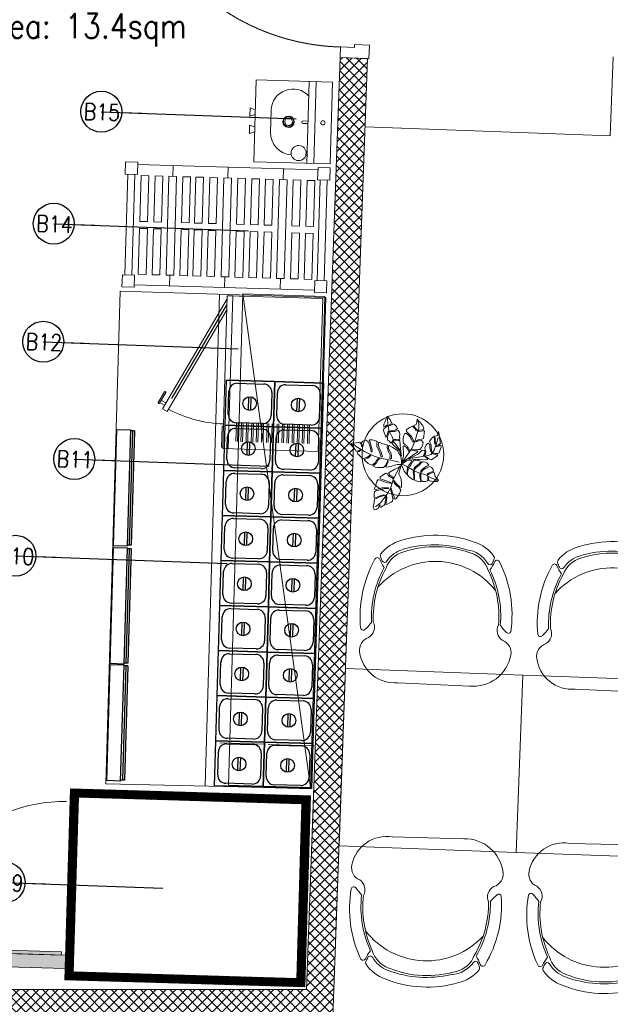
# Model space of a CAD drawing. Header units: millimetres. Extents: x 297264 to 416219, y -77299 to -23696.
# Tile 156 of 187: x 344936 to 347102, y -30999 to -27393. Entities that reach past the tile are written whole.
import ezdxf

# ---------------------------------------------------------------- set-up
doc = ezdxf.new("R2010")
doc.units = ezdxf.units.MM
doc.header["$LTSCALE"] = 2.5
for name, pattern in [('DASHDOT2', [0.5, 0.25, -0.125, 0, -0.125]), ('DASHED', [19.05, 12.7, -6.35]), ('HIDDEN2 IDS', [1.666875, 1.11125, -0.555625])]:
    doc.linetypes.add(name, pattern=pattern)
for name, color, linetype, lineweight in [('A-WALL', 7, 'Continuous', 30), ('CKD Equipments', 252, 'Continuous', 0), ('ELEVATION 1', 143, 'Continuous', 18), ('ELEVATION 3', 23, 'Continuous', 13), ('ELEVATION 4', 157, 'Continuous', 9), ('Equipments CKD', 252, 'Continuous', 0), ('FURNITURES', 30, 'Continuous', 15), ('HATCH LIGHT', 250, 'Continuous', 0), ('HATCH MEDIUM', 251, 'Continuous', 5), ('K Equipment', 30, 'Continuous', 9), ('ROOM TEXT', 7, 'Continuous', 5), ('TREES', 55, 'Continuous', 5)]:
    doc.layers.add(name, color=color, linetype=linetype, lineweight=lineweight)
for name, color, linetype in [('EQUI.', 4, 'Continuous'), ('FAINTEQUIP', 253, 'Continuous'), ('kitchen equip1', 8, 'Continuous')]:
    doc.layers.add(name, color=color, linetype=linetype)
doc.styles.add('MTEXT', font='romans.shx', dxfattribs={"width": 0.85})
doc.styles.get("Standard").update_dxf_attribs({"font": 'GOTHIC.TTF'})
doc.dimstyles.new('AJKD_30', dxfattribs={"dimscale": 30, "dimtxt": 2, "dimasz": 1, "dimexe": 0.8, "dimexo": 0.8, "dimgap": 0.5, "dimtad": 1, "dimdec": 0, "dimzin": 0, "dimdsep": 46, "dimtxsty": 'Standard', "dimblk": 'ARCHTICK', "dimcen": 0.125, "dimclrd": 251, "dimclre": 251, "dimclrt": 42, "dimadec": 0, "dimazin": 0, "dimtfac": 1, "dimtdec": 0, "dimtix": 1, "dimtmove": 0, "dimatfit": 3, "dimfxl": 1, "dimtolj": 1, "dimtzin": 0, "dimarcsym": 1})

# ---------------------------------------------------------------- blocks, each defined once
blk = doc.blocks.new('*U86')
h = blk.add_hatch(color=252)
h.paths.add_polyline_path([(-0.0025, 0.0153, 0.724863), (-0.0025, 0), (-0.0025, -0.036), (-0.0005, -0.036), (-0.0005, -0.0004, 1.209796)])
h.paths.add_polyline_path([(-0.006, 0.0076, -1), (0.006, 0.0076, -1)], flags=16)
blk.add_hatch(color=252).paths.add_polyline_path([(0.0076, 0.0101, -0.06361), (0.008, 0.0081), (0.0436, 0.0081), (0.0436, 0.0101)])
blk.add_lwpolyline([(-0.0025, 0.0153, 0.723917), (-0.0025, 0), (-0.0025, -0.036), (-0.0005, -0.036), (-0.0005, -0.0004, 1.209796), (-0.0025, 0.0153)], format="xyb")
blk.add_lwpolyline([(0.008, 0.0081), (0.0436, 0.0081), (0.0436, 0.0101), (0.0076, 0.0101)])
blk.add_circle((0, 0.0076), 0.00604)
blk = doc.blocks.new('*U96')
at = {"true_color": 0xffffff}
h = blk.add_hatch(color=7, dxfattribs=at)
h.dxf.hatch_style = 1
h.paths.add_polyline_path([(-47.5, -8.5), (-47.5, -822), (-97.5, -822), (-97.5, -8.5)])
for points in [[(-850, 51), (-850, 105), (-900, 105), (-900, 0), (-861, 0), (-861, 51), (-850, 51)], [(-50, 51), (-50, 105), (0, 105), (0, 0), (-39, 0), (-39, 51), (-50, 51)]]:
    blk.add_lwpolyline(points)
blk.add_lwpolyline([(-47.5, -8.5), (-47.5, -822), (-97.5, -822), (-97.5, -8.5)], close=True)
at = {"color": 8, "linetype": 'HIDDEN2 IDS', "ltscale": 0.5}
blk.add_arc((-47.5, -8.5), 813.5, 179.4693, 269.9985, dxfattribs=at)
at = {"xscale": 1000, "yscale": 1000, "zscale": 1000, "rotation": 180}
blk.add_blockref('*U86', (-39.5, -0.4), dxfattribs=at)
blk = doc.blocks.new('04P-CH~1')
blk.add_line((-0.6031, 0.6002), (-0.3259, 0.597))
for centre, radius, start, end in [((-0.6123, 0.4516), 0.1489, 86.4583, 170.8444), ((-0.3081, 0.4618), 0.1363, 9.1324, 97.5079), ((-0.7092, 0.4672), 0.0508, 170.8444, 251.0023), ((-0.2234, 0.474), 0.0508, 290.5941, 10.752), ((-0.7491, 0.3792), 0.0464, 334.7034, 59.6721), ((-0.181, 0.3871), 0.0464, 121.9243, 206.893), ((-0.3026, 0.3344), 0.456, 173.9296, 208.6243), ((-0.7462, 0.3807), 0.01, 46.5664, 168.9611), ((-0.9103, 0.2073), 0.2488, 38.0132, 46.5664), ((-0.6261, 0.3299), 0.456, 332.972, 7.6668), ((-0.0151, 0.2198), 0.2488, 135.03, 143.5831), ((-0.184, 0.3885), 0.01, 12.6352, 135.03), ((-0.3125, 0.3391), 0.4025, 176.9457, 208.3688), ((-0.3123, 0.339), 0.3954, 177.0537, 208.5232), ((-0.6165, 0.3348), 0.3954, 333.0732, 4.5427), ((-0.6164, 0.3348), 0.4025, 333.2275, 4.6507), ((-0.465, 0.421), 0.2985, 220.6848, 320.3883), ((-0.3595, 0.1854), 0.1, 286.8249, 342.7306), ((-0.3704, 0.0659), 0.1433, 23.0638, 37.7094), ((-0.6935, 0.1195), 0.01, 200.826, 338.5326), ((-0.5509, 0.0634), 0.1433, 143.887, 158.5326), ((-0.5509, 0.0634), 0.1371, 154.5721, 162.6985), ((-0.6657, 0.118), 0.01, 32.6756, 154.5721), ((-0.5651, 0.1825), 0.1, 198.8658, 254.7715), ((-0.5651, 0.1825), 0.1095, 212.6756, 265.1902), ((-0.3595, 0.1854), 0.1095, 286.8249, 328.9208), ((-0.2571, 0.1237), 0.01, 27.0243, 148.9208), ((-0.3704, 0.0659), 0.1371, 18.8979, 27.0243), ((-0.2294, 0.126), 0.01, 203.0638, 340.7704), ((-0.6722, 0.1012), 0.01, 162.6985, 217.1873), ((-0.5651, 0.1825), 0.1445, 217.1873, 254.7715), ((-0.4661, 0.4573), 0.3918, 251.3562, 290.2402), ((-0.4624, 0.4792), 0.4208, 254.8305, 288.6631), ((-0.3595, 0.1854), 0.1445, 286.8249, 324.409), ((-0.2501, 0.1071), 0.01, 324.409, 18.8979), ((-0.4661, 0.456), 0.435, 251.649, 289.9474), ((-0.5751, 0.0635), 0.01, 75.1708, 85.1902)]:
    blk.add_arc(centre, radius, start, end)
blk = doc.blocks.new('Table chair 1')
at = {"layer": 'FURNITURES'}
blk.add_lwpolyline([(-325, 325), (-325, -325), (325, -325), (325, 325)], close=True, dxfattribs=at)
at = {"layer": 'FURNITURES', "xscale": 946.5666576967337, "yscale": 946.5666576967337, "zscale": 946.5666576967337, "rotation": 180}
blk.add_blockref('04P-CH~1', (-439.7, 845.5), dxfattribs=at)
at = {"layer": 'FURNITURES', "xscale": -946.5666576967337, "yscale": 946.5666576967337, "zscale": 946.5666576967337}
blk.add_blockref('04P-CH~1', (-439.7, -850), dxfattribs=at)
blk = doc.blocks.new('sdfvx')
at = {"layer": 'TREES'}
for p, q in [((2.9, 3.2), (23.7, -7.5)), ((23.7, -7.5), (56.9, -26.3)), ((56.9, -26.3), (77.7, -35.4)), ((77.7, -35.4), (104.4, -43.9)), ((104.4, -43.9), (135.7, -59.1)), ((135.7, -59.1), (160.2, -69.7))]:
    blk.add_line(p, q, dxfattribs=at)
for points in [[(-1.3, 38.9), (-10.2, 63.8), (-20.1, 72.7), (-38.5, 89.1), (-41, 94.8), (-40, 99.2), (-37.3, 106.3), (-39.7, 109.6), (-43.8, 101.4), (-47.3, 97), (-51.7, 101.3), (-56.3, 106.6), (-63.8, 112.6), (-64.3, 123), (-61.4, 131.8), (-57.4, 142.4), (-57.9, 150.7), (-62.5, 147.3), (-63.1, 140.3), (-66.7, 129.6), (-69.9, 124.7), (-73, 128.9), (-76.7, 141), (-81.1, 153.7), (-79.6, 161.3), (-71, 168.8), (-62.4, 177.1), (-67.7, 177.4), (-73.1, 171.6), (-80.7, 171), (-79.9, 182.5), (-74.7, 195), (-69.7, 206.8), (-65.6, 218.2), (-52.1, 202.6), (-49.2, 193.9), (-45.2, 189.6), (-48.3, 182.9), (-55.8, 179.5), (-58.2, 174.4), (-51.6, 177.2), (-43.2, 180.6), (-40.1, 184.7), (-32.8, 180.7), (-24.7, 173.7), (-18.8, 162.9), (-29.3, 155.8), (-42, 154.3), (-50.9, 153), (-51.1, 148.9), (-42.3, 149.3), (-31.9, 149.5), (-21.4, 153), (-15.1, 153.7), (-10, 145.9), (-8.3, 134.5), (-9.4, 127.2), (-7.5, 117.4), (-13.9, 112.9), (-26.6, 113.9), (-32.9, 113.6), (-33, 110.2), (-27.1, 110.6), (-14, 109.2), (-8.2, 109.6), (-7.2, 90.4), (-5.9, 70.7), (-1.8, 49.8)], [(165.3, 149.4), (168, 135.7), (170.3, 123.2), (173.6, 104), (174.2, 97.3), (162.8, 88.9), (155.4, 86.4), (153.3, 82.6), (157.9, 82.5), (165.2, 84.5), (171.4, 88.6), (176.4, 87.9), (177.7, 79.6), (174, 71.6), (168.5, 54.1), (162.5, 51.5), (150.8, 51.1), (141, 53.5), (137.8, 52), (142, 49.8), (155.1, 45.4), (163, 44.3), (161, 40.6), (154.2, 36), (144.2, 29.8), (134.1, 22.7), (122.5, 26.3), (113, 34.8), (105.2, 36.9), (109.2, 32.8), (116.2, 28.3), (115.5, 23.8), (108.8, 23.2), (87.1, 23.3), (50.4, 25.6), (31.9, 26.7), (52.7, 37.4), (75.6, 49.3), (91.7, 66.2), (103.1, 64), (104.3, 54.8), (97.8, 41.5), (99.6, 39.8), (106.4, 48.4), (109, 59.7), (105.8, 69.2), (104.5, 77.5), (110, 87.8), (118, 97.8), (126.8, 91.5), (127.1, 76.3), (130.8, 60.1), (135.3, 55.9), (133.8, 66.7), (132, 78.6), (132.6, 89.7), (128.7, 98.3), (124.6, 105), (130.5, 114.2), (137.8, 122.3), (142.4, 126.7), (147.2, 117.4), (147.2, 99.7), (150.4, 90.6), (152.3, 96.9), (151.2, 113.8), (150.3, 121.5), (146.8, 129.1), (156.6, 130.2), (161.3, 131.1)], [(-226.4, 96.3), (-222.5, 90.6), (-218.1, 84.3), (-214.3, 76.7), (-209.3, 68.5), (-205.8, 62.3), (-199.3, 61.8), (-192.5, 63.4), (-185, 69.4), (-184.2, 65.8), (-190.2, 60.5), (-199.7, 59.2), (-200.3, 54.9), (-197, 50), (-189, 41.8), (-182.1, 34.7), (-173.8, 27.7), (-164.1, 30.8), (-154.9, 33.8), (-148, 39), (-141.9, 44.3), (-137.8, 41.9), (-144.9, 35.5), (-151.8, 30.7), (-159.8, 27.1), (-164.9, 25.1), (-168.4, 22.1), (-163.4, 17.4), (-150.9, 6.4), (-141, 1.5), (-132.1, -0.7), (-118.9, 8.4), (-112.5, 19.4), (-103.6, 28.7), (-97.7, 26.9), (-106.5, 20.7), (-112, 10.1), (-119.2, 2.7), (-124.9, -2.6), (-124.6, -7.1), (-118.5, -10.1), (-108.5, -11.6), (-96.6, -11.5), (-81.3, -12), (-74.5, -4.6), (-66.8, 9.3), (-62, 21.4), (-59.9, 14.5), (-66.7, 0.5), (-70.1, -4.8), (-71.8, -7.6), (-70, -10.1), (-59.2, -8.5), (-44.6, -5.3), (-36.4, -3.4), (-25.8, -0.1), (-18.2, 1), (-0.1, 1), (-1.3, 14.4), (-2.3, 32.1), (-6.4, 42.9), (-13, 52.6), (-16.8, 62.8), (-27.5, 71), (-39.3, 77.5), (-56.6, 86.2), (-59.3, 82.6), (-58.7, 71.5), (-53.1, 61.5), (-47.6, 50.5), (-45.4, 38.3), (-46.3, 28.8), (-49.6, 27.5), (-52.7, 30.6), (-50.9, 43.1), (-57.1, 55.4), (-61.2, 63.5), (-64.8, 78.1), (-64.2, 88.6), (-76.4, 92.5), (-88.6, 96.5), (-100.7, 101.3), (-104.7, 97.9), (-104.8, 90.9), (-99.2, 72), (-94.2, 60.8), (-90.2, 51.4), (-86.5, 37.2), (-91.3, 34.8), (-97.1, 49.7), (-102.7, 65.5), (-110.9, 82.1), (-111.5, 93.2), (-109.9, 101.8), (-113.6, 106.3), (-126.6, 110.8), (-132.6, 112.5), (-142.2, 112.6), (-145.3, 109.5), (-141.2, 101.4), (-139, 88.8), (-133.4, 73), (-132.6, 63.2), (-133.4, 57.6), (-136.8, 58.5), (-138.6, 67.1), (-142, 80.4), (-145.6, 95), (-151.7, 105.1), (-161.5, 110.5), (-166.9, 109.5), (-174.9, 105.8), (-180.3, 99.1), (-175.7, 85.2), (-179.4, 80.5), (-180.9, 88.6), (-184.6, 96.6), (-187.4, 101.9), (-194.7, 99.9), (-204.5, 99.1), (-210.9, 97.3), (-219.5, 99)], [(165.1, -71.2), (159.6, -74.1), (154.6, -75.3), (145.4, -74.3), (134.4, -73), (125.4, -72.4), (121.2, -68.6), (120.5, -61.7), (119.5, -53.5), (116.4, -52.4), (117.8, -58.4), (118, -66.2), (116.4, -72.4), (113.3, -73.9), (106.1, -74.4), (99.3, -75.4), (93.8, -75.2), (87.5, -69.5), (86.7, -57.8), (86.1, -48.1), (85.7, -40), (81.7, -40.7), (82.2, -53), (84, -64.8), (85.6, -72.1), (86, -76), (83.9, -76.7), (74, -74.3), (65.6, -71.8), (57.6, -69.4), (58.1, -59.2), (57.7, -46.3), (56.1, -35.4), (56.3, -29.3), (53.9, -26.1), (52.1, -29.7), (53, -40.8), (55.2, -50.7), (54.8, -59.7), (51.1, -67.5), (47, -64.7), (41.7, -59.4), (33.7, -54.4), (25.8, -46.5), (26, -34.3), (29.2, -20.6), (28.5, -12.1), (25.8, -15.3), (24.9, -21.9), (24.1, -31.8), (23, -37.1), (23.3, -41.6), (20.5, -41.2), (16.6, -36.5), (11.4, -28), (8.7, -20.2), (4, -10.5), (0, 0), (6.9, 7.7), (15.7, 13.2), (22, 18.4), (29.3, 20.6), (39.7, 20.7), (46, 17.5), (43.2, 11.8), (36.5, 3.4), (32.2, -2.1), (31.3, -6.4), (37.3, -7.3), (41.9, -1.5), (48.6, 13.3), (52.7, 19.4), (56.9, 21.7), (65.2, 21.5), (75, 20.1), (81.5, 18.5), (84.9, 12.6), (78.6, 5.1), (66, -4.3), (57.2, -11.8), (54.6, -18.8), (56.7, -22), (62.7, -14.2), (71.1, -7.3), (79.6, -1.5), (86.6, 6.9), (92, 13.2), (97.6, 14), (106.7, 12), (113.3, 8.8), (122.3, -2.1), (113.4, -6), (97.1, -16.5), (89.3, -23.5), (85.4, -28.4), (84.1, -33.3), (89, -32.7), (94.3, -24.8), (105.1, -16.7), (114.6, -13.3), (125.3, -8), (133, -10.7), (138.6, -16.4), (142.1, -21.4), (143.2, -27.9), (131.4, -33), (120.9, -37), (114.1, -41.5), (116.9, -44.5), (124.5, -40.7), (132, -37.9), (142.5, -32.1), (145.8, -33.8), (147.3, -38.9), (151, -51.6), (157.4, -60.3), (163.3, -68.5)], [(-123.3, -201.7), (-115.2, -199.8), (-109.7, -197.5), (-103.9, -193.6), (-101.9, -186.6), (-99.6, -177.6), (-96.6, -178.6), (-97.7, -186.2), (-96.2, -190.1), (-93, -189.5), (-86.1, -185.3), (-79.5, -182.6), (-75.7, -177.9), (-74, -166.3), (-71.8, -151), (-70.6, -142.4), (-67.8, -140.7), (-66.9, -145.5), (-68.2, -160.6), (-71.6, -175.8), (-68.4, -178.3), (-59.5, -173.5), (-52.9, -170.8), (-46.7, -167.6), (-41.8, -162.6), (-39.4, -153.1), (-41.9, -137.7), (-45.2, -124.7), (-50, -111.1), (-48.8, -106), (-45.6, -109.1), (-43.5, -116.7), (-39.5, -128.1), (-33.8, -143), (-33.6, -152.9), (-25.7, -152.5), (-17.5, -141.2), (-13.6, -136), (-10.4, -128.2), (-3.8, -112.8), (-12.3, -100), (-21, -93.4), (-31.4, -83.1), (-34.5, -75.4), (-35.3, -70.1), (-32.1, -73.1), (-28, -81), (-18.3, -89.1), (-7.8, -99), (-2.4, -101.8), (-1.3, -97.3), (-1.1, -81.2), (-2.8, -64.4), (-6.2, -52), (-12.8, -40.1), (-11.6, -31.5), (-1.8, -3.3), (-15.6, -12.7), (-30.1, -19.5), (-56.8, -34.4), (-57, -36.5), (-52.4, -45.6), (-38.5, -56.1), (-36.4, -63.7), (-41.7, -60.3), (-56.4, -51.8), (-64.2, -39.6), (-70.3, -38.2), (-71, -37.8), (-73.4, -39.2), (-84.9, -46.4), (-93.4, -51.9), (-98.3, -56.9), (-95.6, -63), (-83.6, -66.8), (-70.3, -71.8), (-53.5, -77.8), (-46.3, -81.5), (-49.5, -82.1), (-63.3, -80.6), (-81.6, -74.3), (-99.8, -67.6), (-106.5, -67.1), (-111.7, -74.2), (-116.5, -89.6), (-120.7, -100.9), (-122.1, -110.6), (-110.6, -109.6), (-88.9, -103.4), (-71.2, -103.3), (-59.3, -103.5), (-60.4, -107.5), (-73.3, -106.7), (-86.6, -108.9), (-101.8, -113.5), (-115.1, -115.7), (-121.6, -121.5), (-122.8, -133.3), (-123.1, -146.2), (-109.4, -145.1), (-97.1, -139.1), (-81.9, -134.5), (-73.3, -135.7), (-83.6, -138.9), (-99.9, -143.8), (-113.4, -151.2), (-121.9, -152.6), (-124.2, -168.4), (-126.1, -181.6), (-127.3, -190.3), (-125.5, -195.2)]]:
    blk.add_lwpolyline(points, close=True, dxfattribs=at)
for points in [[(-7.7, 66.8), (-34.5, 102.6), (-43.2, 125.8), (-58.3, 156.2), (-62.1, 181.6), (-63.4, 210.4)], [(2.2, 10.2), (5, 26.5), (7.7, 41.8), (8.4, 57.4), (7.3, 73.8), (6.7, 84), (10.9, 85.4), (20.8, 79.9), (26.7, 71.5), (30.3, 61.8), (35.2, 64.2), (32.3, 72.2), (26.8, 83.1), (15.1, 89.8), (6.3, 99.2), (6.9, 110.2), (7.1, 121.9), (9.1, 132.2), (13.9, 141.1), (21, 141.1), (36.3, 127.8), (44, 114.5), (50.8, 101.9), (54.9, 105.9), (50.8, 116.1), (43.8, 127.2), (30.5, 140.8), (22.2, 149.5), (22.3, 157.1), (29.8, 163.6), (36.9, 167.7), (48.9, 173), (57.9, 165.2), (64.3, 153.6), (70.6, 151.7), (68.9, 157.5), (61, 166.2), (54, 173.3), (55.4, 176.1), (65.7, 181.2), (68.5, 193.5), (70.1, 204.9), (77.6, 196.7), (85.9, 187.4), (95.3, 175.5), (99.2, 163.8), (95.7, 157.2), (81.7, 155.2), (73.9, 153.2), (76.3, 148.9), (88.2, 150.7), (97, 152), (103.2, 153.1), (101.4, 140.7), (100.2, 128.7), (98.3, 118.9), (91.2, 115.3), (73.5, 112.3), (66.4, 108.3), (63.1, 103.2), (69.4, 104.8), (77, 108.3), (88.7, 108.6), (96.2, 101), (93.8, 87.6), (88.4, 78.3), (81.4, 68.2), (73.3, 68.3), (56, 67.8), (45, 68.4), (48.1, 65.4), (57.4, 63), (70.4, 62.2), (72.5, 59.3), (68.4, 55.4), (58.9, 49.1), (48.3, 42.1), (2.2, 10.2)], [(7.1, 16.6), (24.6, 42.9), (45.7, 73.3), (59.9, 105.2), (68.8, 135.8), (76.5, 164.5), (77.1, 183.1), (72.5, 197)], [(-11.4, 11.4), (-48.8, 21.2), (-90, 28.5), (-123.3, 39), (-167.1, 59.3), (-204.3, 81.9), (-215.3, 91.4)], [(49, 29.8), (74.4, 33.8), (106, 38.8), (132.5, 47.2), (145.5, 66.6), (156.7, 95.3), (163.7, 123.1)], [(-10.9, -12.4), (-38, -67.1), (-48.5, -100.9), (-65.4, -131.7), (-95.4, -170.4), (-117.8, -189)]]:
    blk.add_lwpolyline(points, dxfattribs=at)
for radius, start, end in [(74.1, 67.956, 75.265), (74.1, 51.3208, 54.2527), (74.1, 9.8228, 13.0821), (101.6, 19.2215, 20.0213), (101.6, 238.6692, 240.9865)]:
    blk.add_arc((2.6, 7.3), radius, start, end, dxfattribs=at)
blk = doc.blocks.new('A$C1A2613D3')
for p, q in [((138, 400.1, 0), (178.6, 400.1, 0)), ((146.6, 374.7, 0), (138, 400.1, 0)), ((169.9, 374.7, 0), (178.6, 400.1, 0)), ((262.5, 400.1, 0), (221.8, 400.1, 0)), ((230.5, 374.7, 0), (221.8, 400.1, 0)), ((253.8, 374.7, 0), (262.5, 400.1, 0)), ((400.4, 374.7, 0), (0, 374.7, 0)), ((0, 0, 0), (0, 374.7, 0)), ((400.4, 374.7, 0), (400.4, 0, 0)), ((145.3, 296.3, 0), (255.2, 296.3, 0)), ((0, 114.3, 0), (400.4, 114.3, 0)), ((193.9, 138.1, 0), (193.9, 114.3, 0)), ((206.6, 138.1, 0), (206.6, 114.3, 0)), ((341.6, 120.8, 0), (341.6, 114.3, 0)), ((361.9, 120.8, 0), (361.9, 114.3, 0)), ((400.4, 81, 0), (0, 81, 0)), ((400.4, 0, 0), (0, 0, 0))]:
    blk.add_line(p, q)
for centre, major_axis, start_param, end_param in [((145.3, 190.6, 0), (0, 105.7), -0.000003, 2.377352), ((255.2, 190.6, 0), (0, 105.7), 4.724874, 6.283193), ((200.2, 209.7, 0), (0, 28), 1.570827, 7.854012), ((200.2, 209.7, 0), (0, 25.4), 1.570763, 7.853948), ((200.2, 209.7, 0), (0, 18.8), 1.570847, 7.854032), ((351.8, 156.2, 0), (0, 36.8), 1.570763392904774, 7.85394870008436), ((200.2, 138.1, 0), (0, 6.35), 4.7121, 7.853692), ((200.2, 41.6, 0), (0, 10.2), 1.570756, 7.853941)]:
    blk.add_ellipse(centre, major_axis=major_axis, ratio=1, start_param=start_param, end_param=end_param)
blk = doc.blocks.new('A$C69A16929')
for p, q in [((-1.1, 458), (43.4, 458)), ((-1.1, 413.6), (-1.1, 458)), ((43.4, 458), (43.4, 413.6)), ((704.5, 449.3), (43.4, 449.3)), ((173.2, 410), (173.2, 449.3)), ((374.9, 410), (374.9, 449.3)), ((578.5, 410), (578.5, 449.3)), ((704.5, 458), (748.9, 458)), ((704.5, 413.6), (704.5, 458)), ((748.9, 458), (748.9, 413.6)), ((-1.1, 413.6), (43.4, 413.6)), ((8.4, 44.5), (8.4, 413.6)), ((33.8, 44.5), (33.8, 413.6)), ((85.8, 410), (57.4, 410)), ((57.4, 410), (57.4, 241.7)), ((85.8, 241.7), (85.8, 410)), ((136.6, 410), (108.2, 410)), ((108.2, 410), (108.2, 241.7)), ((136.6, 241.7), (136.6, 410)), ((159, 410), (159, 48)), ((159, 410), (187.3, 410)), ((187.3, 410), (187.3, 48)), ((209.8, 410), (238.2, 410)), ((209.8, 410), (209.8, 241.7)), ((238.2, 241.7), (238.2, 410)), ((286.2, 410), (257.8, 410)), ((257.8, 241.7), (257.8, 410)), ((286.2, 410), (286.2, 241.7)), ((308.6, 410), (337, 410)), ((308.6, 241.7), (308.6, 410)), ((337, 410), (337, 241.7)), ((360.7, 410), (360.7, 48)), ((360.7, 410), (389, 410)), ((389, 410), (389, 48)), ((411.9, 410), (440.3, 410)), ((411.9, 241.7), (411.9, 410)), ((440.3, 410), (440.3, 241.7)), ((462.7, 410), (491.1, 410)), ((462.7, 241.7), (462.7, 410)), ((491.1, 410), (491.1, 241.7)), ((513.5, 241.7), (513.5, 410)), ((513.5, 410), (541.9, 410)), ((541.9, 410), (541.9, 241.7)), ((564.3, 410), (564.3, 48)), ((564.3, 410), (592.6, 410)), ((592.6, 410), (592.6, 48)), ((615.1, 410), (615.1, 241.7)), ((643.5, 410), (615.1, 410)), ((643.5, 241.7), (643.5, 410)), ((665.9, 410), (665.9, 241.7)), ((694.3, 410), (665.9, 410)), ((694.3, 241.7), (694.3, 410)), ((704.5, 413.6), (748.9, 413.6)), ((714, 44.5), (714, 413.6)), ((739.4, 44.5), (739.4, 413.6)), ((57.4, 241.7), (85.8, 241.7)), ((108.2, 241.7), (136.6, 241.7)), ((209.8, 241.7), (238.2, 241.7)), ((286.2, 241.7), (257.8, 241.7)), ((337, 241.7), (308.6, 241.7)), ((440.3, 241.7), (411.9, 241.7)), ((491.1, 241.7), (462.7, 241.7)), ((541.9, 241.7), (513.5, 241.7)), ((615.1, 241.7), (643.5, 241.7)), ((665.9, 241.7), (694.3, 241.7)), ((57.4, 48), (57.4, 216.3)), ((57.4, 216.3), (85.8, 216.3)), ((85.8, 216.3), (85.8, 48)), ((108.2, 48), (108.2, 216.3)), ((108.2, 216.3), (136.6, 216.3)), ((136.6, 216.3), (136.6, 48)), ((209.8, 48), (209.8, 216.3)), ((209.8, 216.3), (238.2, 216.3)), ((238.2, 216.3), (238.2, 48)), ((257.8, 216.3), (257.8, 48)), ((286.2, 216.3), (257.8, 216.3)), ((286.2, 48), (286.2, 216.3)), ((308.6, 216.3), (308.6, 48)), ((337, 216.3), (308.6, 216.3)), ((337, 48), (337, 216.3)), ((411.9, 216.3), (411.9, 48)), ((440.3, 216.3), (411.9, 216.3)), ((440.3, 48), (440.3, 216.3)), ((462.7, 216.3), (462.7, 48)), ((491.1, 216.3), (462.7, 216.3)), ((491.1, 48), (491.1, 216.3)), ((513.5, 216.3), (513.5, 48)), ((541.9, 216.3), (513.5, 216.3)), ((541.9, 48), (541.9, 216.3)), ((615.1, 216.3), (643.5, 216.3)), ((615.1, 48), (615.1, 216.3)), ((643.5, 216.3), (643.5, 48)), ((665.9, 216.3), (694.3, 216.3)), ((665.9, 48), (665.9, 216.3)), ((694.3, 216.3), (694.3, 48)), ((-1.1, 44.5), (-1.1, 0)), ((-1.1, 44.5), (43.4, 44.5)), ((43.4, 0), (43.4, 44.5)), ((85.8, 48), (57.4, 48)), ((136.6, 48), (108.2, 48)), ((159, 48), (187.3, 48)), ((173.2, 48), (173.2, 8.7)), ((209.8, 48), (238.2, 48)), ((286.2, 48), (257.8, 48)), ((308.6, 48), (337, 48)), ((360.7, 48), (389, 48)), ((374.9, 48), (374.9, 8.7)), ((411.9, 48), (440.3, 48)), ((462.7, 48), (491.1, 48)), ((513.5, 48), (541.9, 48)), ((564.3, 48), (592.6, 48)), ((578.5, 48), (578.5, 8.7)), ((643.5, 48), (615.1, 48)), ((694.3, 48), (665.9, 48)), ((704.5, 44.5), (704.5, 0)), ((704.5, 44.5), (748.9, 44.5)), ((748.9, 0), (748.9, 44.5)), ((-1.1, 0), (43.4, 0)), ((704.5, 8.7), (43.4, 8.7)), ((704.5, 0), (748.9, 0))]:
    blk.add_line(p, q)
blk = doc.blocks.new('G$C90A9299F')
at = {"layer": 'CKD Equipments'}
h = blk.add_hatch(dxfattribs=at)
h.set_pattern_fill('ANSI36', color=55, angle=360)
h.set_pattern_definition([(135, (-2880078.5, -3501379.5), (-6.1739260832, 1.6837980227), [7.9375, -1.5875, 0, -1.5875])])
h.paths.add_polyline_path([(598, 896), (610, 896), (610, 1465), (598, 1465)])
at = {"layer": 'CKD Equipments', "ltscale": 0.25}
h = blk.add_hatch(dxfattribs=at)
h.set_pattern_fill('ANSI31', color=4)
h.set_pattern_definition([(45, (-606493, 32858.5), (-2.24506403, 2.24506403), [])])
h.paths.add_polyline_path([(0, 880), (700, 880), (700, 0), (0, 0)])
h.paths.add_polyline_path([(30, 850), (670, 850), (670, 30), (30, 30)], flags=16)
at = {"layer": 'FAINTEQUIP'}
h = blk.add_hatch(dxfattribs=at)
h.set_pattern_fill('INSUL', color=4, angle=90)
h.set_pattern_definition([(360, (-12508187.531, 260434.304), (2e-14, 9.525), []), (360, (-12508187.531, 260437.479), (2e-14, 9.525), [3.175, -3.175]), (360, (-12508187.531, 260440.654), (2e-14, 9.525), [3.175, -3.175])])
h.paths.add_polyline_path([(609, 880), (609, 1480), (659, 1480), (659, 880)])
at = {"layer": 'CKD Equipments', "elevation": 0.1}
blk.add_lwpolyline([(609, 880), (609, 1480), (659, 1480), (659, 880), (609, 880)], dxfattribs=at)
blk.add_lwpolyline([(598, 896), (610, 896), (610, 1465), (598, 1465)], close=True, dxfattribs=at)
at = {"layer": 'CKD Equipments', "ltscale": 0.25}
blk.add_lwpolyline([(0, 880), (700, 880), (700, 0), (0, 0), (0, 880)], dxfattribs=at)
blk.add_lwpolyline([(30, 850), (670, 850), (670, 30), (30, 30)], close=True, dxfattribs=at)
at = {"layer": 'CKD Equipments'}
blk.add_arc((631, 881.8, 0.1), 584.2, 93.243, 178.8996, dxfattribs=at)
blk = doc.blocks.new('SAA311A')
for p, q in [((8868, -106.88), (8874.92, -106.88)), ((8868, -107.5), (8874.92, -107.5)), ((8868, -108.75), (8874.92, -108.75)), ((8868, -109.37), (8874.92, -109.37)), ((8868, -110.62), (8874.92, -110.62)), ((8868, -111.25), (8874.92, -111.25)), ((8868, -112.5), (8874.92, -112.5)), ((8868, -113.12), (8874.92, -113.12)), ((8868, -114.38), (8874.92, -114.38)), ((8868, -115), (8874.92, -115)), ((8868, -116.25), (8874.92, -116.25)), ((8868, -116.87), (8874.92, -116.87)), ((8868, -118.12), (8874.92, -118.12)), ((8868, -118.75), (8874.92, -118.75)), ((8868, -120), (8874.92, -120)), ((8868, -120.62), (8874.92, -120.62)), ((8868, -121.88), (8874.92, -121.88)), ((8868, -122.5), (8874.92, -122.5)), ((8868, -123.75), (8874.92, -123.75)), ((8868, -124.37), (8874.92, -124.37)), ((8868, -125.62), (8874.92, -125.62)), ((8868, -126.25), (8874.92, -126.25)), ((8868, -127.5), (8874.92, -127.5)), ((8868, -128.12), (8874.92, -128.12)), ((8868, -129.38), (8874.92, -129.38)), ((8868, -130), (8874.92, -130)), ((8868, -131.25), (8874.92, -131.25)), ((8868, -131.87), (8874.92, -131.87)), ((8868, -133.12), (8874.92, -133.12)), ((8868, -133.75), (8874.92, -133.75)), ((8822.72, -138.42), (8863.74, -160.99)), ((8826.85, -138.42), (8864.7, -159.24)), ((8863.74, -160.99), (8864.7, -159.24))]:
    blk.add_line(p, q)
for points in [[(8877.66, -138.42), (8821.66, -138.42), (8821.66, -103.42), (8877.66, -103.42)], [(8877.66, -138.42), (8821.66, -138.42), (8821.66, -136.43), (8877.66, -136.43)], [(8862.43, -160.27), (8861.47, -162.01), (8860.6, -161.53), (8861.56, -159.79)]]:
    blk.add_lwpolyline(points, close=True)
at = {"const_width": 0.498}
blk.add_lwpolyline([(8859.86, -157.71), (8824.79, -138.42)], dxfattribs=at)
blk.add_lwpolyline([(8869.4, -138.42), (8869.4, -138.92), (8877.12, -138.92), (8877.12, -138.42)])
blk.add_lwpolyline([(8861.79, -162.47), (8861.79, -162.47, -0.414214), (8861.45, -162.57), (8857.53, -160.41, -0.414214), (8857.43, -160.07), (8857.43, -160.07, -0.414214), (8857.77, -159.97), (8861.69, -162.13, -0.414214)], format="xyb", close=True)
blk.add_arc((8822.72, -138.42), 45.86, 333.619, 0)
blk = doc.blocks.new('_ArchTick')
at = {"color": 0, "linetype": 'ByBlock', "const_width": 0.15}
blk.add_lwpolyline([(-0.5, -0.5), (0.5, 0.5)], dxfattribs=at)

msp = doc.modelspace()

# ---------------------------------------------------------------- hatches: boundary and pattern name
at = {"layer": 'HATCH LIGHT', "true_color": 0x636466}
h = msp.add_hatch(dxfattribs=at)
h.set_pattern_fill('ANSI32', color=251, scale=6)
h.set_pattern_definition([(45, (278504.94, -46725.026), (-40.411153, 40.411153), []), (45, (278531.88, -46725.026), (-40.411153, 40.411153), [])])
h.paths.add_polyline_path([(355647.8, -32590), (355453.8, -32638.8), (355635.4, -33359.7), (343082.7, -33359.6, -0.000263), (343068.2, -33559.6), (355892, -33559.7)])
h.paths.add_polyline_path([(343496.7, -25157.1), (343296.6, -25157.1, -0.011972), (342815.4, -34256), (343016, -34256, 0.01196)])
h.paths.add_polyline_path([(343480.3, -25697.6), (353159.2, -26046.6, 0.003501), (353653.3, -26800.6), (353820.9, -26691.5), (353270.8, -25850.5), (343486.5, -25497.7, -0.000262)])
h = msp.add_hatch(dxfattribs=at)
h.set_pattern_fill('ANSI37', color=251, scale=8)
h.set_pattern_definition([(45, (278504.942, -46725.026), (-17.960512, 17.960512), []), (135, (278504.942, -46725.026), (-17.960512, -17.960512), [])])
edge = h.paths.add_edge_path()
edge.add_line((346273.8, -25798.3), (343480.3, -25697.6))
edge.add_arc((153082.9, -19659.4), 190493.1, 356.573537, 358.183559, ccw=False)
edge.add_line((343235.5, -31044.7), (346084.7, -31044.7))
edge.add_line((346084.7, -31044.7), (346211.2, -27535.7))
edge.add_line((346211.2, -27535.7), (346111.3, -27532.1))
edge.add_line((346111.3, -27532.1), (346082, -28343.5))
edge.add_line((346082, -28343.5), (346082, -28343.5))
edge.add_line((346082, -28343.5), (346017.2, -30142.4))
edge.add_line((346017.2, -30142.4), (345988.2, -30944.7))
edge.add_line((345988.2, -30944.7), (343356.5, -30944.7))
edge.add_line((343356.5, -30944.7), (343482.6, -27449.3))
edge.add_line((343482.6, -27449.3), (344481.9, -27485.3))
edge.add_line((344481.9, -27485.3), (344523.3, -27486.8))
edge.add_line((344523.3, -27486.8), (344526.9, -27386.9))
edge.add_line((344526.9, -27386.9), (343486.2, -27349.3))
edge.add_line((343486.2, -27349.3), (343542.1, -25799.9))
edge.add_line((343542.1, -25799.9), (345041.1, -25853.9))
edge.add_line((345041.1, -25853.9), (345030.3, -26153.7))
edge.add_line((345030.3, -26153.7), (345006.9, -26801.7))
edge.add_line((345006.9, -26801.7), (345004.2, -26874.9))
edge.add_line((345004.2, -26874.9), (345104.2, -26878.5))
edge.add_line((345104.2, -26878.5), (345141, -25857.5))
edge.add_line((345141, -25857.5), (346170.3, -25894.7))
edge.add_line((346170.3, -25894.7), (346143.7, -26632.7))
edge.add_line((346143.7, -26632.7), (346243.6, -26636.3))
edge.add_line((346243.6, -26636.3), (346273.8, -25798.3))

# ---------------------------------------------------------------- linework, layer by layer
at = {"layer": 'CKD Equipments'}
msp.add_line((346001.7, -30205.5), (345754.7, -28397.5), dxfattribs=at)
for points in [[(345304.8, -28387.8), (345251.8, -30191.6), (346006, -30209.2), (346058.9, -28410), (345304.8, -28387.8)], [(345701.8, -30196.7), (345754.7, -28397.5), (346054.5, -28406.3), (346001.7, -30205.5)]]:
    msp.add_lwpolyline(points, close=True, dxfattribs=at)
msp.add_lwpolyline([(345669, -28398.5), (345616.2, -30197.8)], dxfattribs=at)
at = {"layer": 'ELEVATION 1'}
for p, q in [((345988.2, -30944.7), (346111.3, -27532.1)), ((346084.7, -31044.7), (346211.2, -27535.7)), ((346211.2, -27535.7), (346111.3, -27532.1)), ((345988.2, -30944.7), (343356.5, -30944.7))]:
    msp.add_line(p, q, dxfattribs=at)
at = {"layer": 'ELEVATION 3'}
msp.add_circle((346341.1, -28986.6), 150, dxfattribs=at)
at = {"layer": 'EQUI.'}
for p, q in [((345689.3, -28878.5), (345694.2, -28713.5)), ((345694.2, -28713.5), (345871.9, -28718.7)), ((345694.2, -28713.5), (345871.9, -28718.7)), ((345694.2, -28713.5), (345871.9, -28718.7)), ((345871.9, -28718.7), (345694.2, -28713.5)), ((345734.5, -28724.9), (345831, -28727.7)), ((345734.5, -28724.9), (345831, -28727.7)), ((345867.1, -28883.8), (345871.9, -28718.7)), ((345871.9, -28718.7), (345867.1, -28883.8)), ((345871.9, -28718.7), (346049.6, -28724)), ((345871.9, -28718.7), (346049.6, -28724)), ((345871.9, -28718.7), (346049.6, -28724)), ((346049.6, -28724), (345871.9, -28718.7)), ((345912.2, -28730.1), (346008.7, -28732.9)), ((345912.2, -28730.1), (346008.7, -28732.9)), ((346049.6, -28724), (346044.8, -28889)), ((345700.7, -28838.2), (345703.2, -28754.4)), ((345775, -28774.3), (345773.6, -28823.3)), ((345783.6, -28823.6), (345785, -28774.6)), ((345860.6, -28759.1), (345858.1, -28842.8)), ((345878.4, -28843.4), (345880.9, -28759.7)), ((346038.3, -28764.3), (346035.8, -28848.1)), ((345952.8, -28779.5), (345951.3, -28828.5)), ((345961.3, -28828.8), (345962.8, -28779.8)), ((345684.5, -29043.6), (345689.3, -28878.5)), ((345689.3, -28878.5), (345867.1, -28883.8)), ((345689.3, -28878.5), (345867.1, -28883.8)), ((345867.1, -28883.8), (345689.3, -28878.5)), ((345826.7, -28872.4), (345730.3, -28869.6)), ((345862.2, -29048.8), (345867.1, -28883.8)), ((345867.1, -28883.8), (345862.2, -29048.8)), ((345867.1, -28883.8), (346044.8, -28889)), ((345867.1, -28883.8), (346044.8, -28889)), ((346044.8, -28889), (345867.1, -28883.8)), ((346004.5, -28877.6), (345908, -28874.8)), ((345695.9, -29003.3), (345698.3, -28919.5)), ((345729.7, -28889.9), (345826.2, -28892.7)), ((345907.4, -28895.1), (346003.9, -28897.9)), ((346044.8, -28889), (346040, -29054)), ((345770.2, -28939.3), (345768.8, -28988.3)), ((345778.8, -28988.6), (345780.2, -28939.6)), ((345855.7, -28924.1), (345853.3, -29007.9)), ((345873.6, -29008.5), (345876, -28924.7)), ((345947.9, -28944.5), (345946.5, -28993.5)), ((345956.5, -28993.8), (345957.9, -28944.8)), ((346033.4, -28929.3), (346031, -29013.1)), ((345679.7, -29208.6), (345684.5, -29043.6)), ((345684.5, -29043.6), (345862.2, -29048.8)), ((345684.5, -29043.6), (345862.2, -29048.8)), ((345862.2, -29048.8), (345684.5, -29043.6)), ((345724.8, -29054.9), (345821.3, -29057.8)), ((345821.9, -29037.4), (345725.4, -29034.6)), ((345857.4, -29213.8), (345862.2, -29048.8)), ((345862.2, -29048.8), (345857.4, -29213.8)), ((345862.2, -29048.8), (346040, -29054)), ((345862.2, -29048.8), (346040, -29054)), ((346040, -29054), (345862.2, -29048.8)), ((345902.6, -29060.1), (345999, -29063)), ((345999.6, -29042.7), (345903.1, -29039.8)), ((346040, -29054), (346035.1, -29219)), ((345691, -29168.3), (345693.5, -29084.5)), ((345850.9, -29089.1), (345848.4, -29172.9)), ((345868.7, -29173.5), (345871.2, -29089.7)), ((346028.6, -29094.3), (346026.1, -29178.1)), ((345765.4, -29104.4), (345763.9, -29153.3)), ((345773.9, -29153.6), (345775.4, -29104.7)), ((345943.1, -29109.6), (345941.6, -29158.5)), ((345951.6, -29158.8), (345953.1, -29109.9)), ((345674.8, -29373.6), (345679.7, -29208.6)), ((345679.7, -29208.6), (345857.4, -29213.8)), ((345679.7, -29208.6), (345857.4, -29213.8)), ((345857.4, -29213.8), (345679.7, -29208.6)), ((345817.1, -29202.5), (345720.6, -29199.6)), ((345994.8, -29207.7), (345898.3, -29204.9)), ((345720, -29220), (345816.5, -29222.8)), ((345852.5, -29378.8), (345857.4, -29213.8)), ((345857.4, -29213.8), (345852.5, -29378.8)), ((345857.4, -29213.8), (346035.1, -29219)), ((345857.4, -29213.8), (346035.1, -29219)), ((346035.1, -29219), (345857.4, -29213.8)), ((345897.7, -29225.2), (345994.2, -29228)), ((346035.1, -29219), (346030.3, -29384.1)), ((345686.2, -29333.3), (345688.6, -29249.5)), ((345760.5, -29269.4), (345759.1, -29318.4)), ((345769.1, -29318.7), (345770.5, -29269.7)), ((345846, -29254.1), (345843.6, -29337.9)), ((345863.9, -29338.5), (345866.3, -29254.7)), ((345938.2, -29274.6), (345936.8, -29323.6)), ((345946.8, -29323.9), (345948.2, -29274.9)), ((346023.8, -29259.4), (346021.3, -29343.1)), ((345670, -29538.7), (345674.8, -29373.6)), ((345674.8, -29373.6), (345852.5, -29378.8)), ((345674.8, -29373.6), (345852.5, -29378.8)), ((345852.5, -29378.8), (345674.8, -29373.6)), ((345715.1, -29385), (345811.6, -29387.8)), ((345812.2, -29367.5), (345715.7, -29364.7)), ((345847.7, -29543.9), (345852.5, -29378.8)), ((345852.5, -29378.8), (345847.7, -29543.9)), ((345852.5, -29378.8), (346030.3, -29384.1)), ((345852.5, -29378.8), (346030.3, -29384.1)), ((346030.3, -29384.1), (345852.5, -29378.8)), ((345989.9, -29372.7), (345893.5, -29369.9)), ((346030.3, -29384.1), (346025.4, -29549.1)), ((345681.3, -29498.3), (345683.8, -29414.6)), ((345841.2, -29419.2), (345838.7, -29503)), ((345859, -29503.6), (345861.5, -29419.8)), ((345892.9, -29390.2), (345989.3, -29393)), ((346018.9, -29424.4), (346016.5, -29508.2)), ((345755.7, -29434.4), (345754.2, -29483.4)), ((345764.2, -29483.7), (345765.7, -29434.7)), ((345933.4, -29439.6), (345932, -29488.6)), ((345942, -29488.9), (345943.4, -29439.9)), ((345807.4, -29532.5), (345710.9, -29529.7)), ((345665.1, -29703.7), (345670, -29538.7)), ((345670, -29538.7), (345847.7, -29543.9)), ((345670, -29538.7), (345847.7, -29543.9)), ((345847.7, -29543.9), (345670, -29538.7)), ((345710.3, -29550), (345806.8, -29552.8)), ((345842.8, -29708.9), (345847.7, -29543.9)), ((345847.7, -29543.9), (345842.8, -29708.9)), ((345847.7, -29543.9), (346025.4, -29549.1)), ((345847.7, -29543.9), (346025.4, -29549.1)), ((346025.4, -29549.1), (345847.7, -29543.9)), ((345888, -29555.2), (345984.5, -29558.1)), ((345985.1, -29537.7), (345888.6, -29534.9)), ((346025.4, -29549.1), (346020.6, -29714.1)), ((345676.5, -29663.4), (345678.9, -29579.6)), ((345750.8, -29599.4), (345749.4, -29648.4)), ((345759.4, -29648.7), (345760.8, -29599.7)), ((345836.3, -29584.2), (345833.9, -29668)), ((345854.2, -29668.6), (345856.7, -29584.8)), ((345928.5, -29604.7), (345927.1, -29653.6)), ((345937.1, -29653.9), (345938.5, -29605)), ((346014.1, -29589.4), (346011.6, -29673.2)), ((345660.3, -29868.7), (345665.1, -29703.7)), ((345665.1, -29703.7), (345842.8, -29708.9)), ((345665.1, -29703.7), (345842.8, -29708.9)), ((345842.8, -29708.9), (345665.1, -29703.7)), ((345802.5, -29697.6), (345706, -29694.7)), ((345838, -29873.9), (345842.8, -29708.9)), ((345842.8, -29708.9), (345838, -29873.9)), ((345842.8, -29708.9), (346020.6, -29714.1)), ((345842.8, -29708.9), (346020.6, -29714.1)), ((346020.6, -29714.1), (345842.8, -29708.9)), ((345980.2, -29702.8), (345883.8, -29699.9)), ((345671.6, -29828.4), (345674.1, -29744.6)), ((345705.4, -29715), (345801.9, -29717.9)), ((345831.5, -29749.2), (345829, -29833)), ((345849.4, -29833.6), (345851.8, -29749.8)), ((345883.2, -29720.3), (345979.7, -29723.1)), ((346020.6, -29714.1), (346015.7, -29879.2)), ((345746, -29764.5), (345744.5, -29813.4)), ((345754.5, -29813.7), (345756, -29764.8)), ((345923.7, -29769.7), (345922.3, -29818.7)), ((345932.3, -29819), (345933.7, -29770)), ((346009.2, -29754.4), (346006.8, -29838.2)), ((345655.4, -30033.7), (345660.3, -29868.7)), ((345660.3, -29868.7), (345838, -29873.9)), ((345660.3, -29868.7), (345838, -29873.9)), ((345838, -29873.9), (345660.3, -29868.7)), ((345660.3, -29868.7), (345838, -29873.9)), ((345660.3, -29868.7), (345838, -29873.9)), ((345838, -29873.9), (345660.3, -29868.7)), ((345700.6, -29880.1), (345797.1, -29882.9)), ((345797.7, -29862.6), (345701.2, -29859.8)), ((345797.7, -29862.6), (345701.2, -29859.8)), ((345833.2, -30039), (345838, -29873.9)), ((345838, -29873.9), (345833.2, -30039)), ((345838, -29873.9), (346015.7, -29879.2)), ((345838, -29873.9), (346015.7, -29879.2)), ((346015.7, -29879.2), (345838, -29873.9)), ((345838, -29873.9), (346015.7, -29879.2)), ((345838, -29873.9), (346015.7, -29879.2)), ((346015.7, -29879.2), (345838, -29873.9)), ((345878.3, -29885.3), (345974.8, -29888.1)), ((345975.4, -29867.8), (345878.9, -29865)), ((345975.4, -29867.8), (345878.9, -29865)), ((346015.7, -29879.2), (346010.9, -30044.2)), ((345666.8, -29993.4), (345669.2, -29909.6)), ((345741.1, -29929.5), (345739.7, -29978.5)), ((345749.7, -29978.8), (345751.1, -29929.8)), ((345826.7, -29914.3), (345824.2, -29998)), ((345844.5, -29998.6), (345847, -29914.9)), ((346004.4, -29919.5), (346001.9, -30003.3)), ((345918.9, -29934.7), (345917.4, -29983.7)), ((345927.4, -29984), (345928.9, -29935)), ((345650.6, -30198.8), (345655.4, -30033.7)), ((345655.4, -30033.7), (345833.2, -30039)), ((345655.4, -30033.7), (345833.2, -30039)), ((345833.2, -30039), (345655.4, -30033.7)), ((345655.4, -30033.7), (345833.2, -30039)), ((345655.4, -30033.7), (345833.2, -30039)), ((345833.2, -30039), (345655.4, -30033.7)), ((345655.4, -30033.7), (345833.2, -30039)), ((345655.4, -30033.7), (345833.2, -30039)), ((345833.2, -30039), (345655.4, -30033.7)), ((345792.8, -30027.6), (345696.4, -30024.8)), ((345970.6, -30032.8), (345874.1, -30030)), ((345695.8, -30045.1), (345792.2, -30047.9)), ((345828.3, -30204), (345833.2, -30039)), ((345833.2, -30039), (345828.3, -30204)), ((345833.2, -30039), (346010.9, -30044.2)), ((345833.2, -30039), (346010.9, -30044.2)), ((346010.9, -30044.2), (345833.2, -30039)), ((345833.2, -30039), (346010.9, -30044.2)), ((345833.2, -30039), (346010.9, -30044.2)), ((346010.9, -30044.2), (345833.2, -30039)), ((345833.2, -30039), (346010.9, -30044.2)), ((345833.2, -30039), (346010.9, -30044.2)), ((346010.9, -30044.2), (345833.2, -30039)), ((345873.5, -30050.3), (345970, -30053.1)), ((346010.9, -30044.2), (346006, -30209.2)), ((345661.9, -30158.5), (345664.4, -30074.7)), ((345736.3, -30094.5), (345734.9, -30143.5)), ((345744.8, -30143.8), (345746.3, -30094.8)), ((345821.8, -30079.3), (345819.3, -30163.1)), ((345839.7, -30163.7), (345842.1, -30079.9)), ((345914, -30099.8), (345912.6, -30148.7)), ((345922.6, -30149), (345924, -30100)), ((345999.5, -30084.5), (345997.1, -30168.3)), ((345650.6, -30198.8), (345828.3, -30204)), ((345650.6, -30198.8), (345828.3, -30204)), ((345828.3, -30204), (345650.6, -30198.8)), ((345788, -30192.6), (345691.5, -30189.8)), ((345828.3, -30204), (346006, -30209.2)), ((345828.3, -30204), (346006, -30209.2)), ((346006, -30209.2), (345828.3, -30204)), ((345965.7, -30197.9), (345869.2, -30195))]:
    msp.add_line(p, q, dxfattribs=at)
for centre in [(345779.3, -28798.9), (345957.1, -28804.2), (345774.5, -28964), (345952.2, -28969.2), (345769.6, -29129), (345947.4, -29134.2), (345764.8, -29294), (345942.5, -29299.2), (345759.9, -29459), (345937.7, -29464.3), (345755.1, -29624.1), (345932.8, -29629.3), (345750.3, -29789.1), (345928, -29794.3), (345745.4, -29954.1), (345923.1, -29959.4), (345740.6, -30119.2), (345918.3, -30124.4)]:
    msp.add_circle(centre, 25, dxfattribs=at)
for centre, start, end in [((345733.6, -28755.3), 88.3184, 178.3184), ((345830.1, -28758.2), 358.3184, 88.3184), ((345911.3, -28760.5), 88.3184, 178.3184), ((346007.8, -28763.4), 358.3184, 88.3184), ((345731.2, -28839.1), 178.3184, 268.3184), ((345827.6, -28841.9), 268.3184, 358.3184), ((345908.9, -28844.3), 178.3184, 268.3184), ((346005.4, -28847.2), 268.3184, 358.3184), ((345728.8, -28920.4), 88.3184, 178.3184), ((345825.3, -28923.2), 358.3184, 88.3184), ((345906.5, -28925.6), 88.3184, 178.3184), ((346003, -28928.4), 358.3184, 88.3184), ((345726.3, -29004.1), 178.3184, 268.3184), ((345822.8, -29007), 268.3184, 358.3184), ((345904, -29009.4), 178.3184, 268.3184), ((346000.5, -29012.2), 268.3184, 358.3184), ((345723.9, -29085.4), 88.3184, 178.3184), ((345820.4, -29088.2), 358.3184, 88.3184), ((345901.7, -29090.6), 88.3184, 178.3184), ((345998.1, -29093.4), 358.3184, 88.3184), ((345721.5, -29169.2), 178.3184, 268.3184), ((345818, -29172), 268.3184, 358.3184), ((345899.2, -29174.4), 178.3184, 268.3184), ((345995.7, -29177.2), 268.3184, 358.3184), ((345719.1, -29250.4), 88.3184, 178.3184), ((345815.6, -29253.3), 358.3184, 88.3184), ((345896.8, -29255.6), 88.3184, 178.3184), ((345993.3, -29258.5), 358.3184, 88.3184), ((345716.6, -29334.2), 178.3184, 268.3184), ((345813.1, -29337), 268.3184, 358.3184), ((345894.4, -29339.4), 178.3184, 268.3184), ((345990.8, -29342.3), 268.3184, 358.3184), ((345714.2, -29415.4), 88.3184, 178.3184), ((345810.7, -29418.3), 358.3184, 88.3184), ((345892, -29420.7), 88.3184, 178.3184), ((345988.4, -29423.5), 358.3184, 88.3184), ((345711.8, -29499.2), 178.3184, 268.3184), ((345808.3, -29502.1), 268.3184, 358.3184), ((345889.5, -29504.4), 178.3184, 268.3184), ((345986, -29507.3), 268.3184, 358.3184), ((345709.4, -29580.5), 88.3184, 178.3184), ((345805.9, -29583.3), 358.3184, 88.3184), ((345887.1, -29585.7), 88.3184, 178.3184), ((345983.6, -29588.5), 358.3184, 88.3184), ((345706.9, -29664.3), 178.3184, 268.3184), ((345803.4, -29667.1), 268.3184, 358.3184), ((345884.7, -29669.5), 178.3184, 268.3184), ((345981.1, -29672.3), 268.3184, 358.3184), ((345704.6, -29745.5), 88.3184, 178.3184), ((345801, -29748.3), 358.3184, 88.3184), ((345882.3, -29750.7), 88.3184, 178.3184), ((345978.8, -29753.6), 358.3184, 88.3184), ((345702.1, -29829.3), 178.3184, 268.3184), ((345798.6, -29832.1), 268.3184, 358.3184), ((345879.8, -29834.5), 178.3184, 268.3184), ((345976.3, -29837.3), 268.3184, 358.3184), ((345699.7, -29910.5), 88.3184, 178.3184), ((345796.2, -29913.4), 358.3184, 88.3184), ((345877.4, -29915.8), 88.3184, 178.3184), ((345973.9, -29918.6), 358.3184, 88.3184), ((345697.2, -29994.3), 178.3184, 268.3184), ((345793.7, -29997.2), 268.3184, 358.3184), ((345875, -29999.5), 178.3184, 268.3184), ((345971.5, -30002.4), 268.3184, 358.3184), ((345694.9, -30075.6), 88.3184, 178.3184), ((345791.3, -30078.4), 358.3184, 88.3184), ((345872.6, -30080.8), 88.3184, 178.3184), ((345969.1, -30083.6), 358.3184, 88.3184), ((345692.4, -30159.3), 178.3184, 268.3184), ((345788.9, -30162.2), 268.3184, 358.3184), ((345870.1, -30164.6), 178.3184, 268.3184), ((345966.6, -30167.4), 268.3184, 358.3184)]:
    msp.add_arc(centre, 30.5, start, end, dxfattribs=at)
at = {"layer": 'Equipments CKD'}
for p, q in [((345669.8, -30041.9), (345837.5, -30046.8)), ((345837.5, -30046.8), (345669.8, -30041.9)), ((345847.5, -30047.1), (346015.2, -30052)), ((346015.2, -30052), (345847.5, -30047.1))]:
    msp.add_line(p, q, dxfattribs=at)
at = {"layer": 'FURNITURES'}
msp.add_line((347101.6, -27818), (347112, -27529.6), dxfattribs=at)
at = {"layer": 'HATCH MEDIUM'}
msp.add_line((346202.2, -27785.5), (347101.6, -27818), dxfattribs=at)
at = {"layer": 'kitchen equip1', "linetype": 'DASHED', "ltscale": 25}
for p, q in [((345350, -28899.3), (345337.7, -29317.7)), ((345357.5, -28899.5), (345342.5, -28899)), ((345357.5, -28899.5), (345345.2, -29317.9)), ((345337.3, -29331), (345325, -29749.4)), ((345344.8, -29331.2), (345329.8, -29330.7)), ((345345.2, -29317.9), (345330.2, -29317.5)), ((345344.8, -29331.2), (345332.5, -29749.6)), ((345332.5, -29749.6), (345317.5, -29749.2)), ((345324.7, -29759.6), (345312.4, -30178)), ((345332.2, -29759.8), (345317.2, -29759.4)), ((345332.2, -29759.8), (345319.9, -30178.2)), ((345319.9, -30178.2), (345304.9, -30177.8))]:
    msp.add_line(p, q, dxfattribs=at)
for points in [[(345342.6, -28895.3), (345330.1, -29321.2), (345280.1, -29319.7), (345292.6, -28893.9)], [(345329.9, -29327), (345317.4, -29752.9), (345267.4, -29751.4), (345279.9, -29325.6)], [(345317.3, -29755.7), (345304.8, -30181.5), (345254.9, -30180), (345267.4, -29754.2)]]:
    msp.add_lwpolyline(points, close=True, dxfattribs=at)

# ---------------------------------------------------------------- block references
at = {"rotation": 357.9353210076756}
for p in [(346443.7, -30106.3), (347093.3, -30129.7)]:
    msp.add_blockref('Table chair 1', p, dxfattribs=at)
at = {"layer": 'A-WALL', "xscale": -1, "rotation": 88.31839783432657}
msp.add_blockref('G$C90A9299F', (346001.9, -30235.7), dxfattribs=at)
at = {"layer": 'CKD Equipments', "extrusion": (7.56466e-06, -2.21728e-07, 1), "xscale": -0.7492039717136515, "yscale": 0.7492039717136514, "zscale": 0.7492039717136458, "rotation": 88.31839783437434}
msp.add_blockref('A$C1A2613D3', (346083.4, -27621.6, 2.6), dxfattribs=at)
at = {"layer": 'CKD Equipments', "xscale": -1, "rotation": 178.3183978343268}
msp.add_blockref('A$C69A16929', (345325.6, -27914), dxfattribs=at)
at = {"layer": 'HATCH MEDIUM', "extrusion": (0, 0, -1), "zscale": -1, "rotation": 92.06510445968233}
msp.add_blockref('*U96', (-346143.7, -26632.7), dxfattribs=at)
at = {"layer": 'K Equipment', "linetype": 'DASHDOT2', "lineweight": 5, "ltscale": 2, "xscale": 10, "yscale": 10, "zscale": 10, "rotation": 268.3183978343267}
msp.add_blockref('SAA311A', (349669.6, 59733.7), dxfattribs=at)
at = {"layer": 'TREES', "xscale": 0.8164613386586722, "yscale": 0.8164613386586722, "zscale": 0.8164613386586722}
msp.add_blockref('sdfvx', (346336.5, -29023.5), dxfattribs=at)

# ---------------------------------------------------------------- texts
at = {"layer": 'ROOM TEXT', "insert": (345752.8, -27491, 0.2), "char_height": 90, "attachment_point": 9, "style": 'MTEXT'}
msp.add_mtext_dynamic_manual_height_columns('\\A1;\\pxqc;Area: 13.4sqm', width=1162.931, gutter_width=1.8, heights=[0], dxfattribs=at)
at = {"layer": 'ROOM TEXT', "char_height": 60, "attachment_point": 9, "rotation": 357.9352, "style": 'MTEXT'}
for s, insert in [('\\A1;\\pxqc;B15', (345322.1, -27764.5, 0.2)), ('\\A1;\\pxqc;B14', (345147.8, -28174.5, 0.2)), ('\\A1;\\pxqc;B12', (345109.3, -28606.9, 0.2)), ('\\A1;\\pxqc;B11', (345222.9, -29036.5, 0.2)), ('\\A1;\\pxqc;B10', (345007, -29390.7, 0.2)), ('\\A1;\\pxqc;B09', (344967.6, -30587, 0.2))]:
    msp.add_mtext_dynamic_manual_height_columns(s, width=170.917, gutter_width=1.8, heights=[0], dxfattribs=dict(at, insert=insert))

# ---------------------------------------------------------------- leaders
at = {"layer": 'ELEVATION 4'}
for points in [[(345235.2, -27730.2), (345949.6, -27756.1)], [(345061, -28140.2), (345775.4, -28166)], [(345022.4, -28572.6), (345736.8, -28598.4)], [(345136, -29002.2), (345850.4, -29028.1)], [(344920.2, -29356.4), (345696.3, -29384.4)], [(344880.7, -30552.7), (345460.3, -30573.7)]]:
    msp.add_leader(points, dimstyle='AJKD_30', override={"dimasz": 5, "dimgap": 0.5, "dimtad": 0, "dimldrblk": 'DotBlank', "dimfxl": 0.18, "dimfxlon": 1, "dimarcsym": 2}, dxfattribs=at)

doc.saveas('drawing.dxf')
